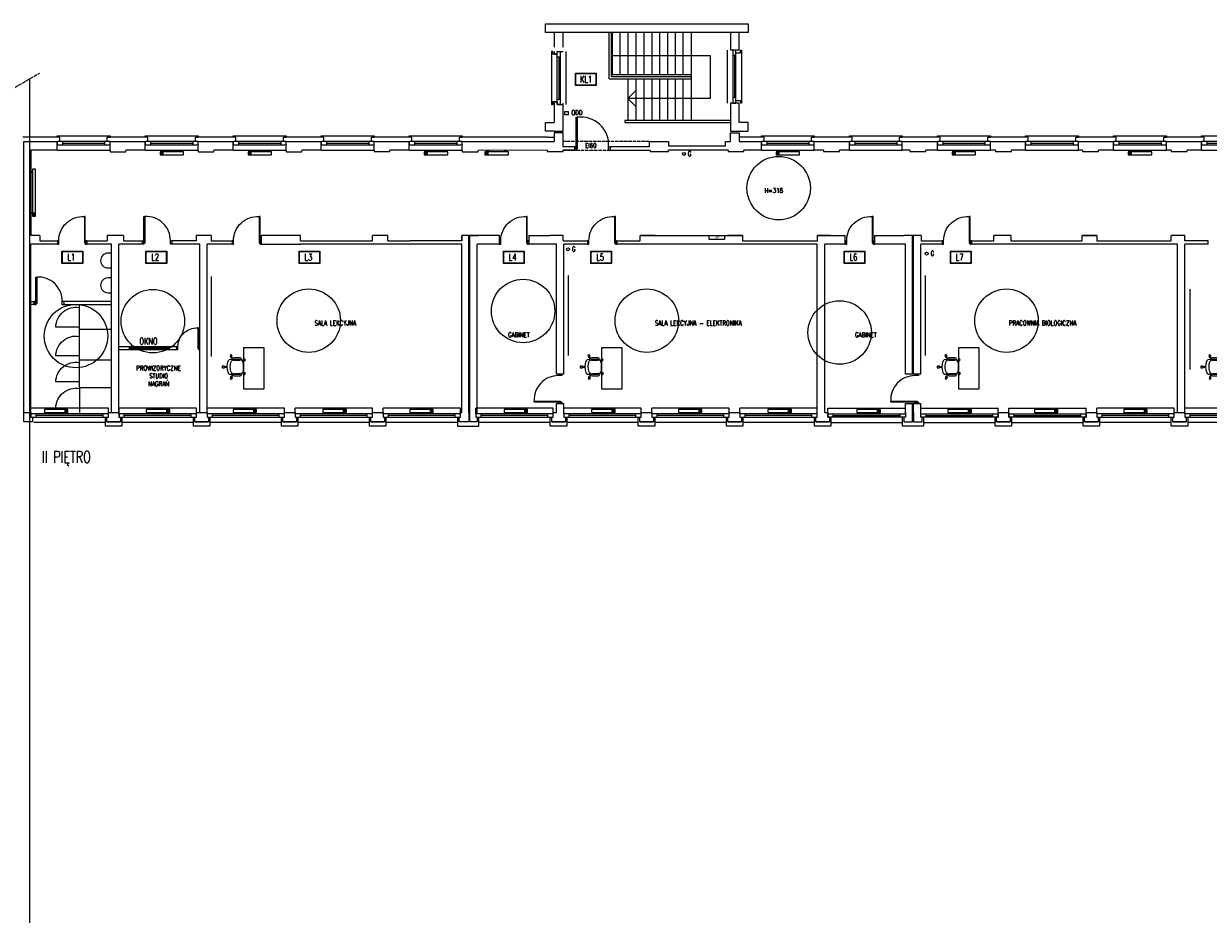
# Model space of a CAD drawing. Header units: millimetres. Extents: x -20020 to 55682, y 3351 to 17623.
# Tile 45 of 49: x 31034 to 35066, y 6382 to 9414. Entities that reach past the tile are written whole.
import ezdxf

# ---------------------------------------------------------------- set-up
doc = ezdxf.new("R2010")
doc.units = ezdxf.units.MM
doc.linetypes.add('ACAD_ISO02W100', pattern=[15, 12, -3])
doc.layers.get('0').update_dxf_attribs({"color": 252, "lineweight": 9})
for name, color, linetype, lineweight in [('0 - przerywana', 252, 'ACAD_ISO02W100', 9), ('0- stolarka', 252, 'Continuous', 9), ('0- widokowe', 252, 'Continuous', 9), ('000 STOLARKA', 252, 'Continuous', 9), ('000- DODATKI', 252, 'Continuous', 9), ('000- ŚCIANY', 252, 'Continuous', 9), ('000-NUMERY SALI', 252, 'Continuous', 9), ('Grzejniki CO na rzucie', 252, 'Continuous', 9), ('PIK_09_MEBLE', 252, 'Continuous', 9)]:
    doc.layers.add(name, color=color, linetype=linetype, lineweight=lineweight)
doc.layers.add('Znaki bezp.', color=10, linetype='Continuous')
doc.styles.add('GENERATED_STYLE_7', font='txt', dxfattribs={"width": 0.8})
doc.styles.get("Standard").update_dxf_attribs({"font": 'romans.shx', "width": 0.7})

# ---------------------------------------------------------------- blocks, each defined once
blk = doc.blocks.new('OKNO 01')
at = {"layer": '0- stolarka'}
for points in [[(-526.8, 5012.8), (-706.8, 5012.8), (-706.8, 5001.8), (-526.8, 5001.8), (-526.8, 5012.8)], [(-688.6, 5012.8), (-688.6, 5001.8)], [(-688.6, 5007.3), (-545, 5007.3)], [(-545, 5012.8), (-545, 5001.8)]]:
    blk.add_lwpolyline(points, dxfattribs=at)
at = {"layer": '0- widokowe'}
for points in [[(-706.8, 5027.8), (-706.8, 5031.8), (-526.8, 5031.8), (-526.8, 5027.8)], [(-697.8, 5012.8), (-697.8, 5027.8), (-706.8, 5027.8)], [(-535.9, 5012.8), (-535.9, 5027.8), (-526.8, 5027.8)], [(-706.8, 4982.8), (-526.8, 4982.8)]]:
    blk.add_lwpolyline(points, dxfattribs=at)
blk = doc.blocks.new('d90')
at = {"layer": '0- stolarka'}
for points in [[(-270.5, 3071.8), (-270.5, 3161.8), (-267.5, 3161.8), (-267.5, 3071.8), (-270.5, 3071.8)], [(-275.5, 3079.3), (-270.5, 3079.3), (-270.5, 3067.3), (-275.5, 3067.3), (-275.5, 3079.3)], [(-180.5, 3079.3), (-175.5, 3079.3), (-175.5, 3067.3), (-180.5, 3067.3), (-180.5, 3079.3)]]:
    blk.add_lwpolyline(points, dxfattribs=at)
blk.add_lwpolyline([(-180.5, 3079.3, 0.437586), (-267.5, 3161.8, 1.233982)], format="xyb", dxfattribs=at)
blk = doc.blocks.new('OKNO 02')
at = {"layer": '0- stolarka'}
for points in [[(-795.8, 4074.8), (-532.4, 4074.8), (-532.4, 4085.8), (-795.8, 4085.8), (-795.8, 4074.8)], [(-777.7, 4074.8), (-777.7, 4085.8)], [(-550.6, 4080.3), (-777.7, 4080.3)], [(-550.6, 4074.8), (-550.6, 4085.8)]]:
    blk.add_lwpolyline(points, dxfattribs=at)
at = {"layer": '0- widokowe'}
for points in [[(-532.4, 4104.8), (-795.8, 4104.8)], [(-795.8, 4085.8), (-795.8, 4104.8)], [(-532.4, 4085.8), (-532.4, 4104.8)], [(-542.4, 4055.8), (-542.4, 4055.8), (-785.8, 4055.8), (-785.8, 4055.8)]]:
    blk.add_lwpolyline(points, dxfattribs=at)
blk = doc.blocks.new('INNY_P_ALH_LEFT_P_90_80_80_30_10')
for p, q in [((-380, -70), (-280, -70)), ((-380, -90), (-320, -90)), ((-380, -110), (-280, -110)), ((-380, -130), (-320, -130))]:
    blk.add_line(p, q)
for points in [[(-320, -50), (-320, 0), (-280, 0), (-280, -50)], [(280, -50), (280, 0), (320, 0), (320, -50)], [(-400, -150), (400, -150), (400, -50), (-400, -50), (-400, -150)]]:
    blk.add_lwpolyline(points)
blk = doc.blocks.new('GRZEJNIK DUŻY')
for p, q in [((-380, -70), (-280, -70)), ((-380, -90), (-320, -90)), ((-380, -110), (-280, -110)), ((-380, -130), (-320, -130))]:
    blk.add_line(p, q)
for points in [[(-320, -50), (-320, 0), (-280, 0), (-280, -50)], [(1080, -50), (1080, 0), (1120, 0), (1120, -50)], [(-400, -150), (1200, -150), (1200, -50), (-400, -50), (-400, -150)]]:
    blk.add_lwpolyline(points)
blk = doc.blocks.new('Z$W@#14095')
at = {"layer": 'PIK_09_MEBLE', "linetype": 'Continuous'}
for p, q in [((20.2, 40.2), (20.8, 41.8)), ((20.7, 60.7), (24.8, 63.6)), ((25.3, 54.2), (20.7, 60.7)), ((20.8, 41.8), (21.6, 43.2)), ((21.6, 43.2), (22.6, 44.5)), ((22.6, 44.5), (23.8, 45.7)), ((23.8, 45.7), (31.8, 48.4)), ((24.8, 63.6), (29.4, 57.1)), ((26.9, 55.4), (25.3, 54.2)), ((26.9, 55.4), (27.8, 56.1)), ((31.8, 48.4), (26.9, 55.4)), ((29.4, 57.1), (27.9, 56.1)), ((27.9, 56.1), (33.2, 48.9)), ((31.8, 48.5), (33.2, 49)), ((33.2, 48.9), (34.4, 49.3)), ((34.4, 49.3), (56.9, 56.5)), ((54.1, 63), (36.6, 57.4)), ((39.7, 47.9), (57.2, 53.5)), ((39.7, 47.9), (39.7, 47.9)), ((54.1, 63), (54.1, 63)), ((56.9, 56.5), (59.4, 56.5)), ((59.4, 56.5), (62, 56.1)), ((62, 56.1), (64.4, 55.3)), ((64.4, 55.3), (66.7, 54.1)), ((66.6, 57.1), (71.3, 63.5)), ((68.1, 56), (66.6, 57.1)), ((66.7, 54.1), (68.1, 56)), ((69.1, 55.2), (67.8, 53.4)), ((67.8, 53.4), (69.7, 51.8)), ((68, 56), (69, 55.3)), ((70.6, 54.1), (69.1, 55.2)), ((69.7, 51.8), (71.3, 49.8)), ((75.3, 60.6), (70.6, 54.1)), ((71.3, 63.5), (75.3, 60.6)), ((71.3, 49.8), (72.6, 47.7)), ((72.6, 47.7), (73.6, 45.4)), ((73.6, 45.4), (79.2, 27.8)), ((6.1, 16.6), (13.8, 19.1)), ((7.7, 11.9), (6.1, 16.6)), ((15.3, 14.3), (7.7, 11.9)), ((13.8, 19.1), (14.3, 17.3)), ((14.3, 17.3), (22, 19.8)), ((14.7, 16.1), (14.3, 17.3)), ((22.4, 18.5), (14.7, 16.1)), ((14.7, 16.1), (15.3, 14.3)), ((19.9, 38.6), (20.2, 40.2)), ((19.9, 29.1), (19.9, 38.6)), ((22, 19.8), (19.9, 29.1)), ((22, 19.8), (22.4, 18.5)), ((26.2, 9.7), (22.4, 18.5)), ((31.7, 2), (26.2, 9.7)), ((32.9, 0.8), (31.7, 2)), ((34.3, -0.1), (32.9, 0.8)), ((47.1, 1), (39, -1.5)), ((47.1, 1), (48.5, 1.5)), ((47.2, -7.6), (47.1, 1)), ((48.5, 1.4), (48.4, -7.6)), ((49.7, 1.7), (48.5, 1.4)), ((72.2, 9), (49.7, 1.7)), ((70.6, 11.7), (53.1, 6.1)), ((56.2, -3.4), (73.7, 2.2)), ((70.6, 11.7), (70.6, 11.7)), ((74.3, 10.5), (72.2, 9)), ((76.1, 12.3), (74.3, 10.5)), ((77.6, 14.4), (76.1, 12.3)), ((78.8, 16.7), (77.6, 14.4)), ((81, 16), (78.8, 16.7)), ((79.2, 27.8), (79.8, 25.3)), ((79.8, 20.3), (79.2, 17.8)), ((79.2, 17.8), (81.4, 17.1)), ((79.8, 25.3), (80, 22.8)), ((80, 22.8), (79.8, 20.3)), ((80.4, 14.2), (81, 16)), ((88, 11.7), (80.4, 14.2)), ((80.8, 15.7), (81.3, 17.2)), ((81.4, 17.1), (81.9, 18.9)), ((81.9, 18.9), (89.6, 16.4)), ((89.6, 16.4), (88, 11.7)), ((35.8, -0.8), (34.3, -0.1)), ((37.4, -1.3), (35.8, -0.8)), ((39, -1.5), (37.4, -1.3)), ((45.3, -15.6), (45.2, -7.6)), ((45.2, -7.6), (47.2, -7.6)), ((50.3, -15.6), (45.3, -15.6)), ((47.1, -7.5), (48.3, -7.5)), ((48.4, -7.6), (50.2, -7.6)), ((50.2, -7.6), (50.3, -15.6)), ((56.2, -3.4), (56.2, -3.4))]:
    blk.add_line(p, q, dxfattribs=at)
for centre, radius, start, end in [((74.9, 37.7), 44, 173.9437, 199.7938), ((41.4, 41.3), 10.3, 130.9193, 174.1814), ((38.1, 52.6), 5, 107.8491, 287.8491), ((55.6, 58.3), 5, 287.8491, 107.8491), ((58.1, 40.5), 16.2, 53.6526, 58.1201), ((75.8, 34.9), 44, 195.9043, 221.7545), ((50.7, 12.5), 10.3, 221.5167, 264.7788), ((54.6, 1.3), 5, 107.8491, 287.8491), ((72.1, 7), 5, 287.8491, 107.8491), ((63.8, 22.9), 16.2, 337.578, 342.0456)]:
    blk.add_arc(centre, radius, start, end, dxfattribs=at)

msp = doc.modelspace()

# ---------------------------------------------------------------- linework, layer by layer
at = {"layer": '0 - przerywana'}
for points in [[(30658.95, 9218.89), (30741.08, 9218.89), (30843.19, 9116.78), (30908.62, 9230.12), (30964.35, 9174.39), (31088.01, 9245.79)], [(33163.63, 9012.81), (32869.69, 9012.81)], [(33163.63, 9012.81), (32869.69, 9012.81)], [(32869.69, 8982.81), (33029.69, 8982.81)]]:
    msp.add_lwpolyline(points, dxfattribs=at)
at = {"layer": '0- stolarka'}
for points in [[(32914.69, 8987.31), (32914.69, 9095.31), (32917.69, 9095.31), (32917.69, 8987.31), (32914.69, 8987.31)], [(31309.21, 9001.81), (31309.21, 9012.81)], [(32909.69, 8994.81), (32914.69, 8994.81), (32914.69, 8982.81), (32909.69, 8982.81), (32909.69, 8994.81)], [(33024.69, 8994.81), (33029.69, 8994.81), (33029.69, 8982.81), (33024.69, 8982.81), (33024.69, 8994.81)], [(31332.99, 8372.48), (31222.99, 8372.48), (31222.99, 8457.81)], [(31332.99, 8268.48), (31222.99, 8268.48), (31222.99, 8372.48)], [(31554.88, 8304.66), (31554.88, 8314), (31357.99, 8314)], [(31332.99, 8173.81), (31222.99, 8173.81), (31222.99, 8271.81)], [(31357.99, 8304.66), (31554.88, 8304.66)], [(31222.99, 8173.81), (31222.99, 8090.81)]]:
    msp.add_lwpolyline(points, dxfattribs=at)
for points in [[(33024.69, 8994.81, 0.471246), (32917.69, 9095.31, 1.2339823)], [(31332.5, 8582.28), (31332.5, 8632.71), (31320.73, 8632.71, 1), (31320.73, 8582.28), (31332.5, 8582.28)], [(31332.5, 8497.95), (31332.5, 8548.38), (31320.73, 8548.38, 1), (31320.73, 8497.95), (31332.5, 8497.95)], [(31222.99, 8380.84), (31142.99, 8380.84, -0.4617866), (31222.99, 8447.47, -0.8329065)], [(31222.99, 8282.84), (31142.99, 8282.84, -0.4617866), (31222.99, 8349.47, -0.8329065)], [(31222.99, 8194.17), (31142.99, 8194.17, -0.4617866), (31222.99, 8260.8, -0.8329065)], [(31222.99, 8105.5), (31142.99, 8105.5, -0.4617866), (31222.99, 8172.13, -0.8329065)]]:
    msp.add_lwpolyline(points, format="xyb", dxfattribs=at)
at = {"layer": '0- widokowe'}
for points in [[(33026.31, 9241.4), (33026.31, 9383.81)], [(33033.9, 9233.81), (33033.9, 9383.81)], [(33036.21, 9383.81), (33036.21, 9241.4)], [(33063.21, 9383.81), (33063.21, 9241.4)], [(33063.21, 9383.81), (33063.21, 9241.4)], [(33090.21, 9383.81), (33090.21, 9241.4)], [(33090.21, 9383.81), (33090.21, 9241.4)], [(33117.21, 9383.81), (33117.21, 9241.4)], [(33144.21, 9383.81), (33144.21, 9305.02)], [(33171.21, 9383.81), (33171.21, 9241.4)], [(33198.21, 9383.81), (33198.21, 9241.4)], [(33225.21, 9383.81), (33225.21, 9241.4)], [(33251.21, 9383.81), (33251.21, 9241.4)], [(33277.21, 9383.81), (33277.21, 9241.4)], [(33305.21, 9383.81), (33305.21, 9083.81)], [(33036.21, 9305.02), (33144.21, 9305.02)], [(33036.21, 9299.81), (33036.21, 9241.4)], [(33144.21, 9305.02), (33144.21, 9241.4)], [(33144.21, 9305.02), (33370.17, 9305.02), (33370.17, 9159.34), (33305.21, 9159.34)], [(33026.31, 9226.22), (33026.31, 9241.4)], [(33033.9, 9241.4), (33305.21, 9241.4)], [(31053.43, 9225.82), (31053.43, 5027.81)], [(33026.31, 9226.22), (33305.21, 9226.22)], [(33033.9, 9233.81), (33305.21, 9233.81)], [(33090.21, 9226.22), (33090.21, 9083.81)], [(33117.21, 9226.22), (33117.21, 9083.81)], [(33144.21, 9226.22), (33144.21, 9083.81)], [(33171.21, 9226.22), (33171.21, 9083.81)], [(33198.21, 9226.22), (33198.21, 9083.81)], [(33225.21, 9226.22), (33225.21, 9083.81)], [(33251.21, 9226.22), (33251.21, 9083.81)], [(33277.21, 9226.22), (33277.21, 9083.81)], [(33305.21, 9159.34), (33305.21, 9159.34), (33305.21, 9159.34), (33090.21, 9159.5), (33117.21, 9186.5)], [(33090.21, 9159.5), (33117.21, 9132.5)], [(33439.21, 9143.81), (33439.21, 9083.81), (33079.72, 9083.81)], [(33079.72, 9083.81), (33079.72, 9077.81), (33439.21, 9077.81)], [(31147.38, 9027.81), (31030.72, 9027.81)], [(31456.04, 9012.81), (31456.04, 9027.81), (31327.38, 9027.81)], [(31617.95, 9012.81), (31617.95, 9027.81), (31627.04, 9027.81)], [(31917.62, 9012.81), (31917.62, 9027.81), (31926.7, 9027.81)], [(32055.37, 9012.81), (32055.37, 9027.81), (31926.7, 9027.81)], [(32217.28, 9012.81), (32217.28, 9027.81), (32226.36, 9027.81)], [(32355.03, 9012.81), (32355.03, 9027.81), (32226.36, 9027.81)], [(32516.94, 9012.81), (32516.94, 9027.81), (32526.03, 9027.81)], [(32816.6, 9027.81), (32654.69, 9027.81), (32526.03, 9027.81)], [(32816.6, 9027.81), (32839.69, 9027.81)], [(33553.68, 9012.81), (33553.68, 9027.81), (33469.21, 9027.81)], [(33715.59, 9012.81), (33715.59, 9027.81), (33724.68, 9027.81)], [(33853.34, 9012.81), (33853.34, 9027.81), (33724.68, 9027.81)], [(34153.01, 9012.81), (34153.01, 9027.81), (34024.34, 9027.81)], [(34314.92, 9012.81), (34314.92, 9027.81), (34324, 9027.81)], [(34452.67, 9012.81), (34452.67, 9027.81), (34324, 9027.81)], [(34614.58, 9012.81), (34614.58, 9027.81), (34623.66, 9027.81)], [(34752.33, 9012.81), (34752.33, 9027.81), (34623.66, 9027.81)], [(34914.24, 9012.81), (34914.24, 9027.81), (34923.33, 9027.81)], [(35051.99, 9012.81), (35051.99, 9027.81), (34923.33, 9027.81)], [(31367.78, 8074.81), (31367.78, 8043.81), (31311.78, 8043.81), (31311.78, 8074.81)], [(31667.44, 8074.81), (31667.44, 8043.81), (31611.44, 8043.81), (31611.44, 8074.81)], [(31967.1, 8074.81), (31967.1, 8043.81), (31911.1, 8043.81), (31911.1, 8074.81)], [(32266.77, 8074.81), (32266.77, 8043.81), (32210.77, 8043.81), (32210.77, 8074.81)], [(32510.43, 8074.81), (32510.43, 8043.81), (32582.64, 8043.81), (32582.64, 8074.81)], [(32882.09, 8074.81), (32882.09, 8043.81), (32826.09, 8043.81), (32826.09, 8074.81)], [(33181.75, 8074.81), (33181.75, 8043.81), (33125.75, 8043.81), (33125.75, 8074.81)], [(33481.42, 8074.81), (33481.42, 8043.81), (33425.42, 8043.81), (33425.42, 8074.81)], [(33781.08, 8074.81), (33781.08, 8043.81), (33725.08, 8043.81), (33725.08, 8074.81)], [(34096.95, 8074.81), (34096.95, 8043.81), (34024.74, 8043.81), (34024.74, 8074.81)], [(34396.4, 8074.81), (34396.4, 8043.81), (34340.4, 8043.81), (34340.4, 8074.81)], [(34696.06, 8074.81), (34696.06, 8043.81), (34640.06, 8043.81), (34640.06, 8074.81)], [(34995.73, 8074.81), (34995.73, 8043.81), (34939.73, 8043.81), (34939.73, 8074.81)]]:
    msp.add_lwpolyline(points, dxfattribs=at)
at = {"layer": '000 STOLARKA'}
for points in [[(31393.21, 8308.4), (31529.05, 8308.4)], [(31393.36, 8310.29), (31529.2, 8310.29)]]:
    msp.add_lwpolyline(points, dxfattribs=at)
msp.add_lwpolyline([(31393.24, 8314), (31529.08, 8314), (31529.08, 8304.66), (31393.24, 8304.66)], close=True, dxfattribs=at)
at = {"layer": '000- DODATKI'}
msp.add_lwpolyline([(32875.86, 9114.83), (32886.82, 9114.83), (32886.82, 9103.87), (32875.86, 9103.87)], close=True, dxfattribs=at)
for points in [[(31671.93, 8553.47), (31671.93, 8280.62)], [(32886.58, 8556.93), (32886.58, 8284.07)], [(34101.76, 8556.93), (34101.76, 8284.07)], [(35003.05, 8510.1), (35003.05, 8237.25)]]:
    msp.add_lwpolyline(points, dxfattribs=at)
at = {"layer": '000- ŚCIANY'}
for points in [[(32839.69, 9383.81), (32809.69, 9383.81), (32809.69, 9413.81), (33469.21, 9413.81), (33499.21, 9413.81), (33499.21, 9383.81), (32869.69, 9383.81)], [(32869.69, 9333.81), (32869.69, 9383.81), (32839.69, 9383.81), (32839.69, 9333.81)], [(33469.21, 9323.81), (33469.21, 9383.81), (33439.21, 9383.81), (33439.21, 9323.81)], [(33439.21, 9383.81), (33439.21, 9323.81)], [(32839.69, 9318.81), (32839.69, 9309.8), (32849.19, 9309.8), (32849.19, 9318.81)], [(32849.19, 9318.81), (32869.69, 9318.81)], [(33469.21, 9323.81), (33439.21, 9323.81)], [(32839.69, 9138.81), (32839.69, 9147.89), (32849.19, 9147.89), (32849.19, 9138.81)], [(32839.69, 9047.81), (32869.69, 9047.81), (32869.69, 9143.81)], [(32839.69, 9143.81), (32839.69, 9077.81)], [(32849.19, 9138.81), (32869.69, 9138.81)], [(33439.21, 9143.81), (33439.21, 9047.81)], [(33469.21, 9143.81), (33439.21, 9143.81)], [(33469.21, 9077.81), (33469.21, 9143.81)], [(32839.69, 9047.81), (32809.69, 9047.81), (32809.69, 9077.81), (32839.69, 9077.81)], [(33439.21, 9047.81), (33469.21, 9047.81), (33499.21, 9047.81), (33499.21, 9077.81), (33469.21, 9077.81)], [(32869.69, 9012.81), (32869.69, 9042.81), (32839.69, 9042.81), (32839.69, 9012.81)], [(33439.21, 9047.81), (33469.21, 9047.81)], [(33439.21, 9012.81), (33439.21, 9042.81), (33469.21, 9042.81), (33469.21, 9012.81)], [(31033.72, 9012.81), (31147.38, 9012.81)], [(31033.72, 8982.81), (31033.72, 9012.81)], [(31147.38, 8982.81), (31147.38, 9012.81)], [(31327.38, 9012.81), (31447.04, 9012.81)], [(31327.38, 8982.81), (31327.38, 9012.81)], [(31447.04, 8982.81), (31447.04, 9012.81)], [(31755.71, 9012.81), (31755.71, 9027.81), (31627.04, 9027.81)], [(31627.04, 8982.81), (31627.04, 9012.81)], [(31627.04, 9012.81), (31746.7, 9012.81)], [(31746.7, 8982.81), (31746.7, 9012.81)], [(31926.7, 8982.81), (31926.7, 9012.81)], [(31926.7, 9012.81), (32046.36, 9012.81)], [(32046.36, 8982.81), (32046.36, 9012.81)], [(32226.36, 9012.81), (32346.03, 9012.81)], [(32226.36, 8982.81), (32226.36, 9012.81)], [(32346.03, 8982.81), (32346.03, 9012.81)], [(32526.03, 8982.81), (32526.03, 9012.81)], [(32526.03, 9012.81), (32825.69, 9012.81)], [(32825.69, 9012.81), (32839.69, 9012.81)], [(32869.69, 8994.81), (32869.69, 9012.81)], [(32909.69, 8982.81), (32909.69, 8994.81), (32869.69, 8994.81)], [(33163.63, 8994.81), (33029.69, 8994.81), (33029.69, 8982.81), (33166.17, 8982.81)], [(33163.63, 8994.81), (33163.63, 9012.81), (33228.29, 9012.81), (33228.29, 8997.81)], [(33228.29, 8997.81), (33422.01, 8997.81)], [(33422.01, 9012.81), (33439.21, 9012.81)], [(33422.01, 8997.81), (33422.01, 9012.81)], [(33469.21, 9012.81), (33544.68, 9012.81)], [(33544.68, 8982.81), (33544.68, 9012.81)], [(33724.68, 8982.81), (33724.68, 9012.81)], [(33724.68, 9012.81), (33844.34, 9012.81)], [(33844.34, 8982.81), (33844.34, 9012.81)], [(34024.34, 9012.81), (34144, 9012.81)], [(34024.34, 8982.81), (34024.34, 9012.81)], [(34144, 8982.81), (34144, 9012.81)], [(34324, 8982.81), (34324, 9012.81)], [(34324, 9012.81), (34443.66, 9012.81)], [(34443.66, 8982.81), (34443.66, 9012.81)], [(34623.66, 8982.81), (34623.66, 9012.81)], [(34623.66, 9012.81), (34743.33, 9012.81)], [(34743.33, 8982.81), (34743.33, 9012.81)], [(34923.33, 9012.81), (35042.99, 9012.81)], [(34923.33, 8982.81), (34923.33, 9012.81)], [(35042.99, 8982.81), (35042.99, 9012.81)], [(31033.72, 8692.81), (31033.72, 8982.81)], [(31147.38, 8982.81), (31058.33, 8982.81)], [(31058.33, 8982.81), (31058.33, 8692.81)], [(31327.38, 8982.38), (31327.38, 8977.88), (31381.38, 8977.88), (31381.38, 8982.38)], [(31447.04, 8982.81), (31381.38, 8982.81)], [(31627.04, 8982.38), (31627.04, 8977.88), (31681.04, 8977.88), (31681.04, 8982.38)], [(31746.7, 8982.81), (31681.04, 8982.81)], [(31926.7, 8982.38), (31926.7, 8977.88), (31980.7, 8977.88), (31980.7, 8982.38)], [(32046.36, 8982.81), (31980.7, 8982.81)], [(32226.36, 8982.81), (32226.36, 8978.31), (32280.36, 8978.31), (32280.36, 8982.81)], [(32346.03, 8982.81), (32280.36, 8982.81)], [(32526.03, 8982.38), (32526.03, 8977.88), (32580.03, 8977.88), (32580.03, 8982.38)], [(32815.69, 8982.79), (32580.03, 8982.38)], [(32815.69, 8982.81), (32815.69, 8978.31), (32869.69, 8978.31), (32869.69, 8982.81)], [(32909.69, 8982.81), (32869.69, 8982.81)], [(33166.17, 8982.81), (33166.17, 8978.31), (33228.29, 8978.31), (33228.29, 8982.81)], [(33425.01, 8982.81), (33228.29, 8982.81)], [(33431.43, 8982.81), (33422.01, 8982.81)], [(33431.43, 8982.81), (33431.43, 8978.31), (33485.43, 8978.31), (33485.43, 8982.81)], [(33544.68, 8982.81), (33485.43, 8982.81)], [(33756.53, 8982.81), (33724.68, 8982.81)], [(33756.53, 8982.81), (33756.53, 8978.31), (33810.53, 8978.31), (33810.53, 8982.81)], [(33844.34, 8982.81), (33810.53, 8982.81)], [(34050.44, 8982.81), (34024.34, 8982.81)], [(34050.44, 8982.81), (34050.44, 8978.31), (34104.44, 8978.31), (34104.44, 8982.81)], [(34144, 8982.81), (34104.44, 8982.81)], [(34341.53, 8982.81), (34324, 8982.81)], [(34341.53, 8982.81), (34341.53, 8978.31), (34395.53, 8978.31), (34395.53, 8982.81)], [(34443.66, 8982.81), (34395.53, 8982.81)], [(34637.65, 8982.81), (34623.66, 8982.81)], [(34637.65, 8982.81), (34637.65, 8978.31), (34691.65, 8978.31), (34691.65, 8982.81)], [(34743.33, 8982.81), (34691.65, 8982.81)], [(34939.49, 8982.81), (34923.33, 8982.81)], [(34939.49, 8982.81), (34939.49, 8978.31), (34993.49, 8978.31), (34993.49, 8982.81)], [(35042.99, 8982.81), (34993.49, 8982.81)], [(31033.72, 8662.81), (31033.72, 8692.81)], [(31088.33, 8692.81), (31059.53, 8692.81)], [(31088.33, 8692.81), (31088.33, 8674.81), (31088.33, 8674.81), (31148.33, 8674.81), (31148.33, 8662.81)], [(31248.33, 8674.81), (31248.33, 8662.81)], [(31248.33, 8674.81), (31317.99, 8674.81)], [(31373.03, 8692.81), (31317.99, 8692.81)], [(31332.99, 8692.81), (31317.99, 8692.81), (31317.99, 8674.81)], [(31373.03, 8692.81), (31373.03, 8674.81), (31437.99, 8674.81)], [(31437.99, 8674.81), (31437.99, 8662.81)], [(31621.03, 8692.81), (31621.03, 8674.81), (31537.99, 8674.81)], [(31537.99, 8674.81), (31537.99, 8662.81)], [(31672.03, 8692.81), (31621.03, 8692.81)], [(31672.03, 8692.81), (31672.03, 8674.81), (31672.03, 8674.81), (31742.99, 8674.81), (31742.99, 8662.81)], [(31976.1, 8692.81), (31842.99, 8692.81)], [(31842.99, 8662.81), (31842.99, 8692.81)], [(31976.1, 8674.81), (31976.1, 8692.81)], [(31976.1, 8674.81), (32108.1, 8674.81)], [(32108.1, 8674.81), (32220.77, 8674.81)], [(32272.98, 8692.81), (32220.77, 8692.81)], [(32220.77, 8674.81), (32220.77, 8692.81)], [(32272.98, 8674.81), (32272.98, 8692.81)], [(32272.98, 8674.81), (32347.98, 8674.81)], [(32524.68, 8674.81), (32347.98, 8674.81)], [(32554.68, 8692.81), (32524.68, 8692.85), (32524.68, 8674.81)], [(32580.03, 8692.81), (32524.68, 8692.81)], [(32524.68, 8674.81), (32524.68, 8692.81)], [(32549.29, 8090.81), (32549.29, 8692.81)], [(32552.29, 8090.81), (32552.29, 8692.81)], [(32554.68, 8692.81), (32580.03, 8692.81), (32580.03, 8692.81)], [(32652.64, 8662.81), (32652.64, 8692.81), (32580.03, 8692.81)], [(32752.64, 8692.81), (32752.64, 8662.81)], [(32752.64, 8692.81), (32825.03, 8692.81), (32825.03, 8692.81)], [(32870.03, 8692.81), (32825.03, 8692.81)], [(32870.03, 8674.81), (32870.03, 8692.81)], [(32870.03, 8674.81), (32952.64, 8674.81)], [(32952.64, 8674.81), (32952.64, 8662.81)], [(33052.64, 8674.81), (33132.03, 8674.81)], [(33052.64, 8674.81), (33052.64, 8662.81)], [(33183.03, 8692.81), (33132.03, 8692.81)], [(33132.03, 8674.81), (33132.03, 8692.81), (33183.03, 8692.81), (33183.03, 8692.81)], [(33183.03, 8692.81), (33429.43, 8692.81), (33429.43, 8692.81), (33480.43, 8692.81), (33480.43, 8674.81), (33736.03, 8674.81), (33736.03, 8692.81), (33780.03, 8692.81), (33780.03, 8692.81), (33830.08, 8692.81)], [(33480.43, 8692.81), (33429.43, 8692.81)], [(33780.03, 8692.81), (33736.03, 8692.81)], [(33830.08, 8662.81), (33830.08, 8692.81)], [(33930.08, 8692.81), (33930.08, 8662.81)], [(33930.08, 8692.81), (34031.03, 8692.81), (34031.03, 8692.81)], [(34088.03, 8692.81), (34031.03, 8692.81)], [(34059.34, 8220.81), (34059.34, 8692.81)], [(34062.35, 8220.81), (34062.35, 8692.81)], [(34062.35, 8220.81), (34062.35, 8692.81)], [(34088.03, 8692.81), (34088.03, 8674.81), (34088.03, 8674.81), (34160.08, 8674.81), (34160.08, 8662.81)], [(34260.08, 8674.81), (34336.03, 8674.81), (34336.03, 8692.81)], [(34260.08, 8674.81), (34260.08, 8662.81)], [(34394.03, 8692.81), (34336.03, 8692.81)], [(34394.03, 8692.81), (34394.03, 8674.81), (34636.03, 8674.81), (34636.03, 8692.81), (34686.28, 8692.81), (34686.28, 8674.81), (34940.03, 8674.81), (34940.03, 8692.81)], [(34686.28, 8692.81), (34636.03, 8692.81)], [(34985.94, 8692.81), (34940.03, 8692.81)], [(35065.94, 8662.81), (35065.94, 8674.81), (34985.94, 8674.81), (34985.94, 8692.81)], [(31033.72, 8090.81), (31033.72, 8662.81)], [(31148.33, 8662.81), (31058.33, 8662.81)], [(31058.33, 8090.81), (31058.33, 8662.81)], [(31332.99, 8662.81), (31248.33, 8662.81)], [(31332.99, 8382.81), (31332.99, 8662.81)], [(31437.99, 8662.81), (31357.99, 8662.81)], [(31357.99, 8382.81), (31357.99, 8662.81)], [(31632.66, 8662.81), (31537.99, 8662.81)], [(31632.66, 8220.81), (31632.66, 8662.81)], [(31742.99, 8662.81), (31657.66, 8662.81)], [(31657.66, 8220.81), (31657.66, 8662.81)], [(31842.99, 8662.81), (31976.1, 8662.81)], [(31986.1, 8662.81), (31976.1, 8662.81)], [(32108.1, 8662.81), (31986.1, 8662.81)], [(32347.98, 8662.81), (32108.1, 8662.81)], [(32220.77, 8662.81), (32108.1, 8662.81)], [(32524.68, 8662.81), (32347.98, 8662.81)], [(32524.68, 8090.81), (32524.68, 8662.81)], [(32652.64, 8662.81), (32576.9, 8662.81)], [(32576.9, 8085.81), (32576.9, 8662.81)], [(32847.31, 8662.81), (32752.64, 8662.81)], [(32847.31, 8220.81), (32847.31, 8662.81)], [(32952.64, 8662.81), (32872.31, 8662.81)], [(32872.31, 8220.81), (32872.31, 8662.81)], [(33735.08, 8662.81), (33052.64, 8662.81)], [(33735.08, 8090.81), (33735.08, 8662.81)], [(33830.08, 8662.81), (33760.08, 8662.81)], [(33760.08, 8090.81), (33760.08, 8662.81)], [(34034.74, 8662.81), (33930.08, 8662.81)], [(34034.74, 8220.81), (34034.74, 8662.81)], [(34062.35, 8662.81), (34059.34, 8662.81)], [(34160.08, 8662.81), (34086.95, 8662.81)], [(34086.95, 8220.81), (34086.95, 8662.81)], [(34766.28, 8662.81), (34260.08, 8662.81)], [(34960.94, 8662.81), (34766.28, 8662.81)], [(34960.94, 8090.81), (34960.94, 8662.81)], [(35065.94, 8662.81), (34985.94, 8662.81)], [(34985.94, 8090.81), (34985.94, 8662.81)], [(31058.33, 8467.81), (31069.72, 8467.81), (31069.72, 8457.81), (31058.33, 8457.81)], [(31332.99, 8467.81), (31169.72, 8467.81), (31169.72, 8457.81), (31332.99, 8457.81)], [(31332.99, 8090.81), (31332.99, 8382.81)], [(31357.99, 8090.81), (31357.99, 8382.81)], [(31632.66, 8090.81), (31632.66, 8220.81)], [(31657.66, 8090.81), (31657.66, 8220.81)], [(32872.31, 8220.81), (32847.31, 8220.81)], [(34086.95, 8220.81), (34034.74, 8220.81)], [(32847.31, 8090.81), (32847.31, 8120.81)], [(32847.31, 8120.81), (32872.31, 8120.81)], [(32872.31, 8090.81), (32872.31, 8120.81)], [(34034.74, 8090.81), (34034.74, 8120.81)], [(34034.74, 8090.81), (34034.74, 8120.81), (34086.95, 8120.81)], [(34059.34, 8090.81), (34059.34, 8120.81)], [(34062.35, 8090.81), (34062.35, 8120.81)], [(34086.95, 8090.81), (34086.95, 8120.81)], [(31321.78, 8090.81), (31357.99, 8090.81), (31357.99, 8074.81), (31362.99, 8074.81), (31362.99, 8058.81), (31316.78, 8058.81), (31316.78, 8074.81), (31321.78, 8074.81), (31321.78, 8090.81)], [(31621.44, 8090.81), (31657.66, 8090.81), (31657.66, 8074.81), (31662.66, 8074.81), (31662.66, 8058.81), (31616.44, 8058.81), (31616.44, 8074.81), (31621.44, 8074.81), (31621.44, 8090.81)], [(31921.1, 8090.81), (31957.32, 8090.81), (31957.32, 8074.81), (31962.32, 8074.81), (31962.32, 8058.81), (31916.1, 8058.81), (31916.1, 8074.81), (31921.1, 8074.81), (31921.1, 8090.81)], [(32220.77, 8090.81), (32256.98, 8090.81), (32256.98, 8074.81), (32261.98, 8074.81), (32261.98, 8058.81), (32215.77, 8058.81), (32215.77, 8074.81), (32220.77, 8074.81), (32220.77, 8090.81)], [(32549.29, 8090.81), (32549.29, 8058.81), (32528.29, 8058.81), (32515.43, 8058.81), (32515.43, 8074.81), (32520.43, 8074.81), (32520.43, 8090.81), (32524.68, 8090.81)], [(32572.64, 8090.81), (32572.64, 8074.81), (32577.64, 8074.81), (32577.64, 8058.81), (32552.29, 8058.81), (32552.29, 8058.81), (32552.29, 8090.81)], [(32872.31, 8090.81), (32872.31, 8074.81), (32877.31, 8074.81), (32877.31, 8058.81), (32831.09, 8058.81), (32831.09, 8074.81), (32836.09, 8074.81), (32836.09, 8090.81)], [(32836.09, 8090.81), (32847.31, 8090.81)], [(33135.75, 8090.81), (33171.97, 8090.81), (33171.97, 8074.81), (33176.97, 8074.81), (33176.97, 8058.81), (33130.75, 8058.81), (33130.75, 8074.81), (33135.75, 8074.81), (33135.75, 8090.81)], [(33435.41, 8090.81), (33471.63, 8090.81), (33471.63, 8074.81), (33476.63, 8074.81), (33476.63, 8058.81), (33430.41, 8058.81), (33430.41, 8074.81), (33435.41, 8074.81), (33435.41, 8090.81)], [(33760.08, 8090.81), (33771.29, 8090.81), (33771.29, 8074.81), (33776.29, 8074.81), (33776.29, 8058.81), (33730.08, 8058.81), (33730.08, 8074.81), (33735.08, 8074.81), (33735.08, 8090.81)], [(34034.74, 8090.81), (34034.74, 8090.81), (34034.74, 8074.81), (34029.74, 8074.81), (34029.74, 8058.81), (34059.34, 8058.81), (34059.34, 8058.81), (34059.34, 8090.81)], [(34062.35, 8090.81), (34062.35, 8058.81), (34079.09, 8058.81), (34091.95, 8058.81), (34091.95, 8074.81), (34086.95, 8074.81), (34086.95, 8090.81)], [(34350.4, 8090.81), (34386.61, 8090.81), (34386.61, 8074.81), (34391.61, 8074.81), (34391.61, 8058.81), (34345.4, 8058.81), (34345.4, 8074.81), (34350.4, 8074.81), (34350.4, 8090.81)], [(34650.06, 8090.81), (34686.28, 8090.81), (34686.28, 8074.81), (34691.28, 8074.81), (34691.28, 8058.81), (34645.06, 8058.81), (34645.06, 8074.81), (34650.06, 8074.81), (34650.06, 8090.81)], [(34949.73, 8090.81), (34985.94, 8090.81), (34985.94, 8074.81), (34990.94, 8074.81), (34990.94, 8058.81), (34944.73, 8058.81), (34944.73, 8074.81), (34949.73, 8074.81), (34949.73, 8090.81)], [(31316.78, 8058.81), (31362.99, 8058.81)], [(31616.44, 8058.81), (31662.66, 8058.81)], [(31916.1, 8058.81), (31962.32, 8058.81)], [(32215.77, 8058.81), (32261.98, 8058.81)], [(32831.09, 8058.81), (32877.31, 8058.81)], [(33130.75, 8058.81), (33176.97, 8058.81)], [(33430.41, 8058.81), (33476.63, 8058.81)], [(33730.08, 8058.81), (33776.29, 8058.81)], [(34345.4, 8058.81), (34391.61, 8058.81)], [(34645.06, 8058.81), (34691.28, 8058.81)], [(34944.73, 8058.81), (34990.94, 8058.81)]]:
    msp.add_lwpolyline(points, dxfattribs=at)
msp.add_lwpolyline([(31033.72, 8090.81), (31033.72, 8090.81), (31058.33, 8090.81), (31058.33, 8074.81), (31063.33, 8074.81), (31063.33, 8058.81), (31033.72, 8058.81), (31033.72, 8058.81)], close=True, dxfattribs=at)
at = {"layer": '000-NUMERY SALI'}
for points in [[(32911.37, 9245.64), (32982.27, 9245.64), (32982.27, 9203.44), (32911.37, 9203.44)], [(32912.87, 9244.14), (32980.77, 9244.14), (32980.77, 9204.94), (32912.87, 9204.94)], [(31163.93, 8639.76), (31234.82, 8639.76), (31234.82, 8597.56), (31163.93, 8597.56)], [(31165.42, 8638.26), (31233.32, 8638.26), (31233.32, 8599.06), (31165.42, 8599.06)], [(31449.45, 8639.76), (31520.35, 8639.76), (31520.35, 8597.56), (31449.45, 8597.56)], [(31450.95, 8638.26), (31518.85, 8638.26), (31518.85, 8599.06), (31450.95, 8599.06)], [(31970.98, 8639.76), (32041.88, 8639.76), (32041.88, 8597.56), (31970.98, 8597.56)], [(31972.48, 8638.26), (32040.38, 8638.26), (32040.38, 8599.06), (31972.48, 8599.06)], [(32666.36, 8639.76), (32737.26, 8639.76), (32737.26, 8597.56), (32666.36, 8597.56)], [(32667.86, 8638.26), (32735.76, 8638.26), (32735.76, 8599.06), (32667.86, 8599.06)], [(32964.03, 8639.76), (33034.92, 8639.76), (33034.92, 8597.56), (32964.03, 8597.56)], [(32965.52, 8638.26), (33033.42, 8638.26), (33033.42, 8599.06), (32965.52, 8599.06)], [(33826.43, 8639.76), (33897.33, 8639.76), (33897.33, 8597.56), (33826.43, 8597.56)], [(33827.93, 8638.26), (33895.83, 8638.26), (33895.83, 8599.06), (33827.93, 8599.06)], [(34188.01, 8639.76), (34258.91, 8639.76), (34258.91, 8597.56), (34188.01, 8597.56)], [(34189.51, 8638.26), (34257.41, 8638.26), (34257.41, 8599.06), (34189.51, 8599.06)]]:
    msp.add_lwpolyline(points, close=True, dxfattribs=at)
at = {"layer": 'Defpoints'}
for centre in [(33280.86, 8970.54), (32886.49, 8646.04), (34107.23, 8631.37)]:
    msp.add_circle(centre, 5.18, dxfattribs=at)
at = {"layer": 'Defpoints', "color": 6}
for centre in [(33603.41, 8853.96), (31473.18, 8401.12), (32003.83, 8402.93), (32733.51, 8435.73), (33154.85, 8402.93), (34378.98, 8402.93), (33810.98, 8362.7), (31211.58, 8350.47)]:
    msp.add_circle(centre, 107.97, dxfattribs=at)
at = {"layer": 'PIK_09_MEBLE'}
for points in [[(31851.76, 8170.84), (31851.76, 8310.84), (31781.76, 8310.84), (31781.76, 8170.84), (31851.76, 8170.84)], [(33070.22, 8170.84), (33070.22, 8310.84), (33000.22, 8310.84), (33000.22, 8170.84), (33070.22, 8170.84)], [(34285.43, 8170.84), (34285.43, 8310.84), (34215.43, 8310.84), (34215.43, 8170.84), (34285.43, 8170.84)]]:
    msp.add_lwpolyline(points, dxfattribs=at)
at = {"layer": 'Znaki bezp.'}
msp.add_lwpolyline([(33366.97, 8692.81), (33419.06, 8692.81), (33419.06, 8678.85), (33366.97, 8678.85)], close=True, dxfattribs=at)

# ---------------------------------------------------------------- block references
at = {"xscale": 0.1, "yscale": 0.1, "zscale": 0.1, "rotation": 90}
msp.add_blockref('GRZEJNIK DUŻY', (31058.33, 8799.18), dxfattribs=at)
at = {"layer": '000 STOLARKA', "xscale": -1, "rotation": 90}
msp.add_blockref('OKNO 01', (37862, 8612.02), dxfattribs=at)
at = {"layer": '000 STOLARKA'}
for name, p, rotation in [('OKNO 01', (28445.4, 8617.02), 270), ('d90', (35933.14, 8396.33), 90.00000000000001), ('d90', (37146.92, 8396.33), 90.00000000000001)]:
    msp.add_blockref(name, p, dxfattribs=dict(at, rotation=rotation))
for name, p in [('OKNO 01', (31854.17, 4000)), ('OKNO 01', (32153.83, 4000)), ('OKNO 01', (32453.49, 4000)), ('OKNO 01', (32753.16, 4000)), ('OKNO 01', (33052.82, 4000)), ('OKNO 01', (34251.47, 4000)), ('OKNO 01', (34551.13, 4000)), ('OKNO 01', (34850.8, 4000)), ('OKNO 01', (35150.46, 4000)), ('OKNO 01', (35450.12, 4000)), ('OKNO 01', (35749.78, 4000)), ('d90', (31713.51, 5595.48)), ('d90', (31345.24, 5389.48)), ('OKNO 02', (31854.17, 4000)), ('OKNO 02', (32153.83, 4000)), ('OKNO 02', (32453.49, 4000)), ('OKNO 02', (32753.16, 4000)), ('OKNO 02', (33052.82, 4000)), ('OKNO 02', (33368.48, 4000)), ('OKNO 02', (33668.14, 4000)), ('OKNO 02', (33967.8, 4000)), ('OKNO 02', (34267.47, 4000)), ('OKNO 02', (35482.11, 4000)), ('OKNO 02', (35781.78, 4000))]:
    msp.add_blockref(name, p, dxfattribs=at)
at = {"layer": '000 STOLARKA', "xscale": -1}
for name, p in [('d90', (30972.81, 5595.48)), ('d90', (31567.47, 5595.48)), ('d90', (32477.12, 5595.48)), ('d90', (32777.12, 5595.48)), ('d90', (33654.56, 5595.48)), ('d90', (33984.56, 5595.48)), ('OKNO 02', (33238.9, 4000)), ('OKNO 02', (33554.56, 4000)), ('OKNO 02', (33854.22, 4000))]:
    msp.add_blockref(name, p, dxfattribs=at)
at = {"layer": '000 STOLARKA', "xscale": -0.7777777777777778, "yscale": 0.7777777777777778, "zscale": 0.7777777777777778}
msp.add_blockref('d90', (31418.36, 5918.96), dxfattribs=at)
at = {"layer": 'Grzejniki CO na rzucie', "xscale": 0.1, "yscale": 0.1, "zscale": 0.1}
for p, rotation in [((31537.83, 8982.81), 1.410855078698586e-12), ((31144.24, 8085.81), 180), ((31490.51, 8085.81), 180), ((31786.16, 8085.81), 180), ((32091.85, 8085.81), 180), ((32387.5, 8085.81), 180), ((32708.98, 8085.81), 180), ((33006.82, 8085.81), 180), ((33302.46, 8085.81), 180), ((33606.72, 8085.81), 180), ((33909.54, 8085.81), 180), ((34219.54, 8085.81), 180), ((34513.75, 8085.81), 180), ((34818.01, 8085.81), 180)]:
    msp.add_blockref('INNY_P_ALH_LEFT_P_90_80_80_30_10', p, dxfattribs=dict(at, rotation=rotation))
for p in [(31837.49, 8982.81), (32436.82, 8982.81), (32643.48, 8982.49), (33634.68, 8982.81), (34234, 8982.81), (34833.33, 8982.81)]:
    msp.add_blockref('INNY_P_ALH_LEFT_P_90_80_80_30_10', p, dxfattribs=at)
at = {"layer": 'PIK_09_MEBLE', "xscale": -1, "rotation": 198.5118444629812}
for p in [(31697.95, 8256.32), (32916.41, 8256.32), (34131.61, 8256.32), (35029.5, 8256.32)]:
    msp.add_blockref('Z$W@#14095', p, dxfattribs=at)

# ---------------------------------------------------------------- texts
at = {"layer": '000- DODATKI', "attachment_point": 1}
for s, width, insert, char_height in [('ODD', 48.5104, (32898.02, 9119.19), 16), ('EI60', 48.5104, (32944.27, 9007.05), 16), ('H=318', 48.5104, (33554.9, 8853.96), 16), ('\\pxqc;SALA LEKCYJNA', 180.6547, (32003.83, 8402.93), 16), ('\\pxqc;SALA LEKCYJNA - ELEKTRONIKA', 349.988, (33154.85, 8402.93), 16), ('\\pxqc;PRACOWNIA BIOLOGICZNA', 245.819, (34378.98, 8402.93), 16), ('\\pxqc;GABINET', 178.5448, (32629.86, 8362.7), 16), ('\\pxqc;GABINET', 178.5448, (33810.98, 8362.7), 16), ('\\pxqc;PROWIZORYCZNE^JSTUDIO\\PNAGRAŃ', 48.5104, (31468.39, 8249.49), 16), ('II PIĘTRO', 629.8244, (31095.36, 7958.97), 40)]:
    msp.add_mtext_dynamic_manual_height_columns(s, width=width, gutter_width=12.5, heights=[0], dxfattribs=dict(at, insert=insert, char_height=char_height))
at = {"layer": '000-NUMERY SALI', "char_height": 22.5, "attachment_point": 1}
for s, width, insert in [('KL1', 52.2186, (32927.46, 9236.19)), ('L1', 629.8244, (31182.31, 8630.32)), ('L2', 629.8244, (31467.83, 8630.32)), ('L3', 629.8244, (31989.36, 8630.32)), ('L4', 629.8244, (32684.74, 8630.32)), ('L5', 629.8244, (32982.41, 8630.32)), ('L6', 629.8244, (33844.81, 8630.32)), ('L7', 60.9468, (34206.39, 8630.32)), ('\\pxqc;OKNO', 141.3969, (31387.69, 8344))]:
    msp.add_mtext_dynamic_manual_height_columns(s, width=width, gutter_width=12.5, heights=[0], dxfattribs=dict(at, insert=insert))
at = {"layer": 'Defpoints', "char_height": 16, "attachment_point": 1}
for insert in [(33294.01, 8979.32), (32899.64, 8654.82), (34120.38, 8640.15)]:
    msp.add_mtext_dynamic_manual_height_columns('G', width=48.5104, gutter_width=12.5, heights=[0], dxfattribs=dict(at, insert=insert))
at = {"layer": 'Znaki bezp.', "insert": (33394.19, 8689.93), "char_height": 8, "attachment_point": 2, "style": 'GENERATED_STYLE_7'}
msp.add_mtext('\\A1;{\\fArial Europa Środkowa|b0|i0|c0|p34;\\C1;HP}', dxfattribs=at)

doc.saveas('drawing.dxf')
